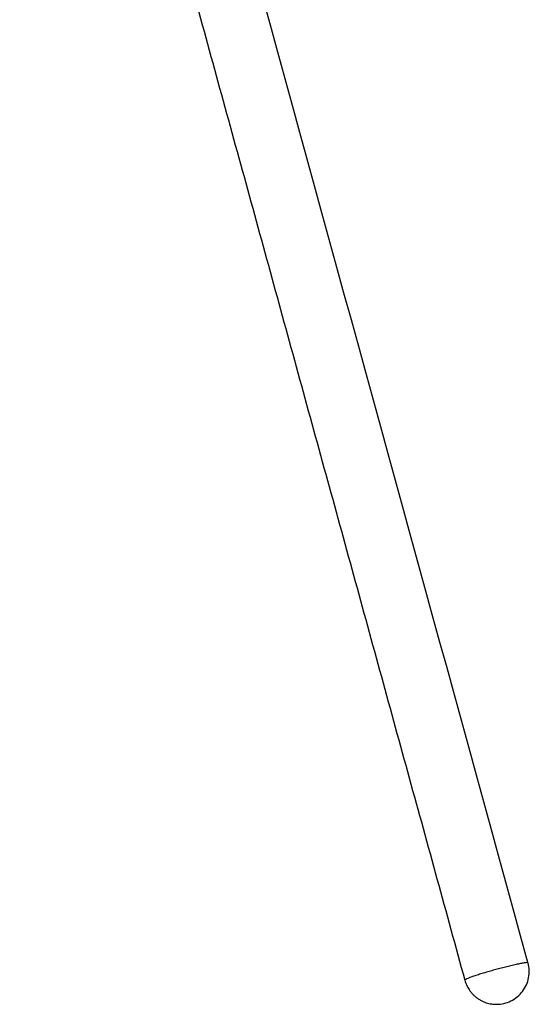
# Model space of a CAD drawing. Header units: millimetres. Extents: x -9883 to -8645, y 1306 to 2770.
# Tile 12 of 17: x -9503 to -9379, y 1994 to 2235. Entities that reach past the tile are written whole.
import ezdxf

# ---------------------------------------------------------------- set-up
doc = ezdxf.new("R2010")
doc.units = ezdxf.units.MM
doc.header["$MEASUREMENT"] = 0
doc.layers.add('Make2D visible lines', color=7, linetype='Continuous')

msp = doc.modelspace()

# ---------------------------------------------------------------- linework, layer by layer
at = {"layer": 'Make2D visible lines'}
for points, knots in [([(-9378.88, 2004.39), (-9417.19, 2143.87), (-9457.03, 2288.99), (-9497.54, 2436.5), (-9499.74, 2444.53), (-9500.4, 2446.93)], [0, 0, 0, 0, 433.945217, 451.459874, 458.926395, 458.926395, 458.926395, 458.926395]), ([(-9386.57, 1994.17), (-9385.96, 1994.17), (-9384.73, 1994.31), (-9382.99, 1994.94), (-9381.44, 1995.95), (-9380.16, 1997.28), (-9379.21, 1998.87), (-9378.65, 2000.63), (-9378.51, 2002.48), (-9378.7, 2003.7), (-9378.86, 2004.29)], [0, 0, 0, 0, 1.841658, 3.679503, 5.514111, 7.355033, 9.194168, 11.031611, 12.869136, 14.710416, 14.710416, 14.710416, 14.710416])]:
    msp.add_open_spline(points, degree=3, knots=knots, dxfattribs=at)
msp.add_open_spline([(-9502.89, 2395.57), (-9448.59, 2197.82), (-9394.29, 2000.07)], degree=2, dxfattribs=at)
msp.add_rational_spline([(-9378.86, 2004.29), (-9378.99, 2004.77), (-9386.71, 2002.66), (-9394.42, 2000.54), (-9394.29, 2000.05)], [0.999997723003, 0.70710791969, 1, 0.707106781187, 1], degree=2, knots=[25.13279, 25.13279, 25.13279, 37.699112, 37.699112, 50.265482, 50.265482, 50.265482], dxfattribs=at)
msp.add_rational_spline([(-9394.29, 2000.05), (-9392.67, 1994.17), (-9386.57, 1994.17)], [1, 0.795233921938, 1], degree=2, dxfattribs=at)

doc.saveas('drawing.dxf')
